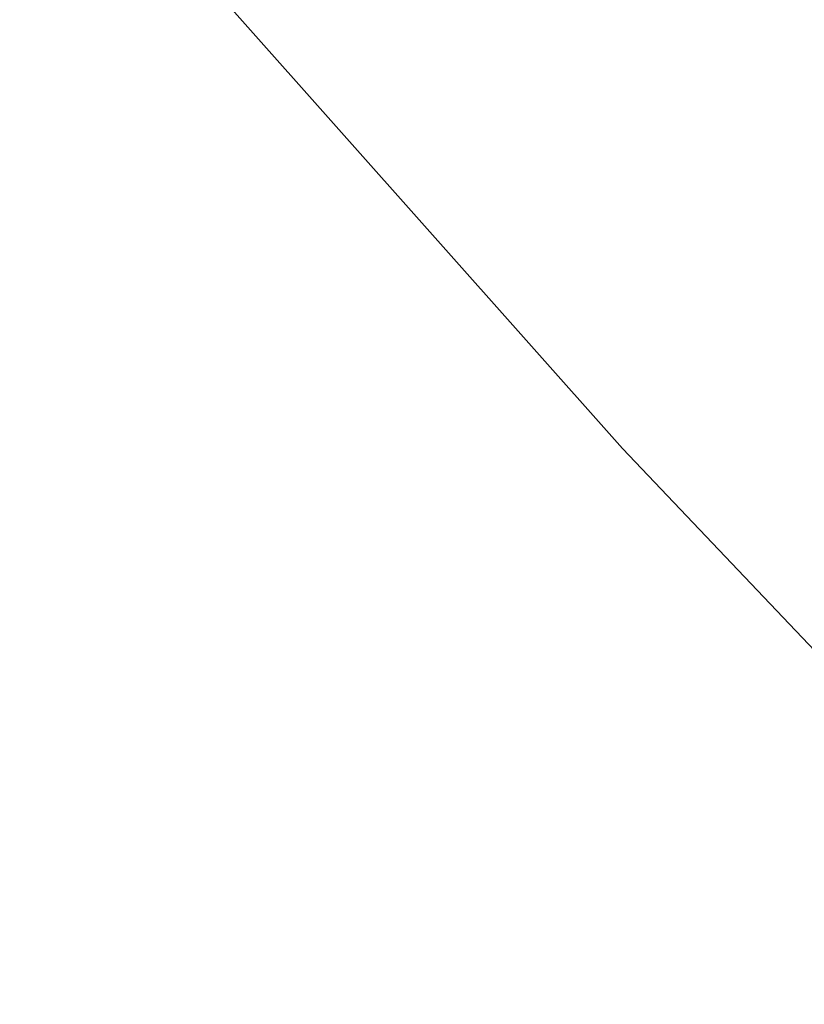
# Paper-space layout '_Trimétrica' of a CAD drawing. Header units: millimetres. Extents: x -779 to 107, y -976 to -84.
# Tile 102 of 197: x -446 to -437, y -627 to -616. Entities that reach past the tile are written whole.
import ezdxf

# ---------------------------------------------------------------- set-up
doc = ezdxf.new("R2010")
doc.units = ezdxf.units.MM

psp = doc.layouts.new('_Trimétrica')

# ---------------------------------------------------------------- linework, layer by layer
at = {"color": 7, "linetype": 'Continuous', "lineweight": 25, "flags": 128}
psp.add_lwpolyline([(-475.389, -568.674), (-471.757, -575.549), (-467.86, -582.333), (-463.706, -589.016), (-459.302, -595.582), (-454.657, -602.02), (-449.781, -608.316), (-444.682, -614.459), (-439.372, -620.437), (-433.859, -626.237), (-428.156, -631.848), (-422.273, -637.26), (-416.222, -642.462), (-410.014, -647.443), (-403.662, -652.194), (-397.178, -656.706), (-390.575, -660.969), (-383.866, -664.976), (-377.064, -668.718), (-370.182, -672.189), (-363.233, -675.381)], dxfattribs=at)
at = {"color": 7, "linetype": 'Continuous', "lineweight": 25}
for points, knots in [([(-637.582, -615.824), (-636.715, -617.521), (-634.214, -622.421), (-629.892, -630.468), (-624.542, -639.932), (-618.954, -649.305), (-613.138, -658.581), (-607.098, -667.752), (-600.838, -676.811), (-594.365, -685.751), (-587.682, -694.564), (-580.796, -703.243), (-573.712, -711.782), (-566.436, -720.173), (-558.973, -728.41), (-551.33, -736.486), (-543.513, -744.395), (-535.527, -752.13), (-527.381, -759.685), (-519.079, -767.054), (-510.629, -774.231), (-502.037, -781.21), (-493.311, -787.985), (-484.457, -794.552), (-475.482, -800.905), (-466.394, -807.038), (-457.2, -812.946), (-447.907, -818.626), (-438.523, -824.071), (-429.055, -829.278), (-419.511, -834.243), (-409.898, -838.961), (-400.225, -843.428), (-390.498, -847.64), (-380.727, -851.595), (-370.918, -855.289), (-361.079, -858.718), (-351.22, -861.88), (-341.346, -864.773), (-331.468, -867.392), (-321.592, -869.738), (-311.726, -871.806), (-301.879, -873.597), (-292.059, -875.107), (-282.274, -876.335), (-272.532, -877.282), (-262.841, -877.945), (-253.208, -878.324), (-243.642, -878.418), (-234.152, -878.229), (-224.744, -877.755), (-215.426, -876.997), (-206.206, -875.956), (-197.093, -874.633), (-188.093, -873.028), (-179.214, -871.144), (-170.463, -868.982), (-161.848, -866.544), (-153.375, -863.831), (-145.052, -860.848), (-136.885, -857.595), (-128.881, -854.076), (-121.047, -850.295), (-113.389, -846.252), (-105.909, -841.959), (-98.633, -837.393), (-93.334, -833.879), (-90.524, -831.811), (-90.009, -831.432)], [0, 0, 0, 0, 0.0081937, 0.0236614, 0.0391291, 0.0545966, 0.0700639, 0.0855311, 0.1009981, 0.1164649, 0.1319316, 0.1473982, 0.1628647, 0.1783311, 0.1937975, 0.209264, 0.2247305, 0.2401971, 0.2556638, 0.2711308, 0.2865979, 0.3020654, 0.3175331, 0.3330012, 0.3484696, 0.3639384, 0.3794076, 0.3948772, 0.4103472, 0.4258175, 0.4412882, 0.4567592, 0.4722304, 0.4877017, 0.5031731, 0.5186444, 0.5341154, 0.549586, 0.5650559, 0.580525, 0.595993, 0.6114596, 0.6269246, 0.6423875, 0.657848, 0.6733057, 0.6887602, 0.704211, 0.7196578, 0.7350999, 0.750537, 0.7659685, 0.781394, 0.796813, 0.812225, 0.8276298, 0.8430268, 0.8584159, 0.8737969, 0.8891696, 0.9045339, 0.91989, 0.9352381, 0.9505784, 0.9659114, 0.9812377, 0.9965578, 1, 1, 1, 1]), ([(-658.308, -621.606), (-657.413, -623.36), (-654.829, -628.425), (-650.369, -636.745), (-644.854, -646.535), (-639.101, -656.235), (-633.12, -665.838), (-626.915, -675.338), (-620.489, -684.728), (-613.847, -693.999), (-606.996, -703.146), (-599.939, -712.161), (-592.683, -721.039), (-585.233, -729.771), (-577.594, -738.351), (-569.772, -746.773), (-561.774, -755.032), (-553.604, -763.119), (-545.27, -771.03), (-536.777, -778.758), (-528.133, -786.298), (-519.342, -793.643), (-510.413, -800.789), (-501.351, -807.73), (-492.163, -814.46), (-482.857, -820.975), (-473.44, -827.27), (-463.917, -833.339), (-454.298, -839.178), (-444.588, -844.783), (-434.795, -850.149), (-424.926, -855.273), (-414.99, -860.149), (-404.992, -864.776), (-394.941, -869.148), (-384.845, -873.263), (-374.711, -877.116), (-364.546, -880.707), (-354.359, -884.03), (-344.156, -887.085), (-333.947, -889.868), (-323.738, -892.377), (-313.537, -894.61), (-303.353, -896.565), (-293.192, -898.241), (-283.063, -899.637), (-272.973, -900.751), (-262.931, -901.582), (-252.944, -902.129), (-243.019, -902.393), (-233.165, -902.372), (-223.388, -902.067), (-213.697, -901.478), (-204.1, -900.606), (-194.602, -899.451), (-185.213, -898.015), (-175.939, -896.297), (-166.787, -894.3), (-157.764, -892.026), (-148.878, -889.476), (-140.136, -886.653), (-131.543, -883.558), (-123.106, -880.195), (-114.833, -876.565), (-106.728, -872.673), (-98.8, -868.52), (-91.049, -864.114), (-83.497, -859.441), (-77.477, -855.482), (-74.049, -852.992), (-73.003, -852.232)], [0, 0, 0, 0, 0.0079187, 0.0228735, 0.0378283, 0.052783, 0.0677375, 0.0826919, 0.0976461, 0.1126002, 0.1275542, 0.142508, 0.1574618, 0.1724154, 0.1873691, 0.2023227, 0.2172764, 0.2322302, 0.2471841, 0.2621381, 0.2770923, 0.2920467, 0.3070013, 0.3219562, 0.3369114, 0.351867, 0.3668228, 0.381779, 0.3967356, 0.4116924, 0.4266496, 0.4416071, 0.4565649, 0.4715228, 0.4864808, 0.5014389, 0.5163969, 0.5313547, 0.5463121, 0.5612691, 0.5762253, 0.5911806, 0.6061348, 0.6210876, 0.6360387, 0.6509879, 0.6659348, 0.680879, 0.6958202, 0.710758, 0.7256921, 0.7406219, 0.7555472, 0.7704674, 0.7853823, 0.8002913, 0.8151942, 0.8300905, 0.8449801, 0.8598627, 0.8747382, 0.8896063, 0.9044672, 0.9193208, 0.9341674, 0.9490071, 0.9638404, 0.9786677, 0.9934895, 1, 1, 1, 1])]:
    psp.add_open_spline(points, degree=3, knots=knots, dxfattribs=at)

doc.saveas('drawing.dxf')
